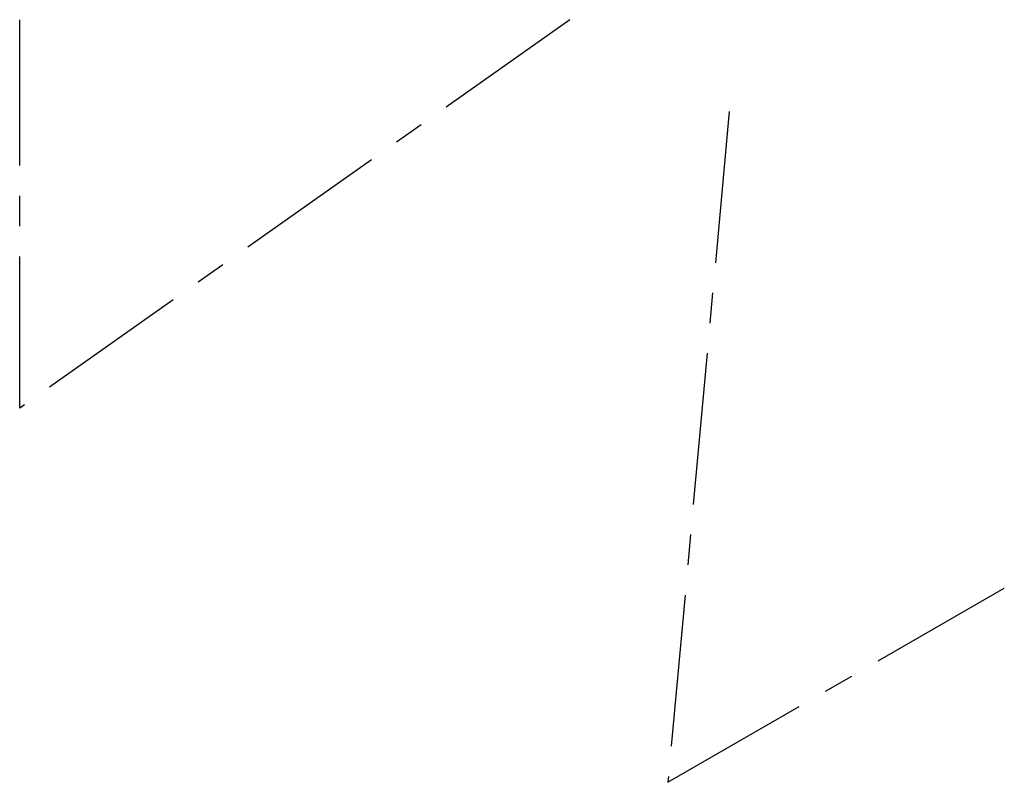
# Model space of a CAD drawing. Extents: x 80 to 688, y -231 to 240.
import ezdxf

# ---------------------------------------------------------------- set-up
doc = ezdxf.new("R2010")
doc.units = 0
doc.header["$LTSCALE"] = 3
doc.header["$MEASUREMENT"] = 0
doc.linetypes.add('CENTER', pattern=[50, 31.25, -6.25, 6.25, -6.25])
doc.layers.add('HL-25', color=2, linetype='CENTER')

msp = doc.modelspace()

# ---------------------------------------------------------------- linework, layer by layer
at = {"layer": 'HL-25'}
for p, q in [((80, 0), (80, 240)), ((420, 240), (80, 0)), ((518.35, 183.22), (480.5, -231.23)), ((480.5, -231.23), (688.35, -111.23))]:
    msp.add_line(p, q, dxfattribs=at)

doc.saveas('drawing.dxf')
